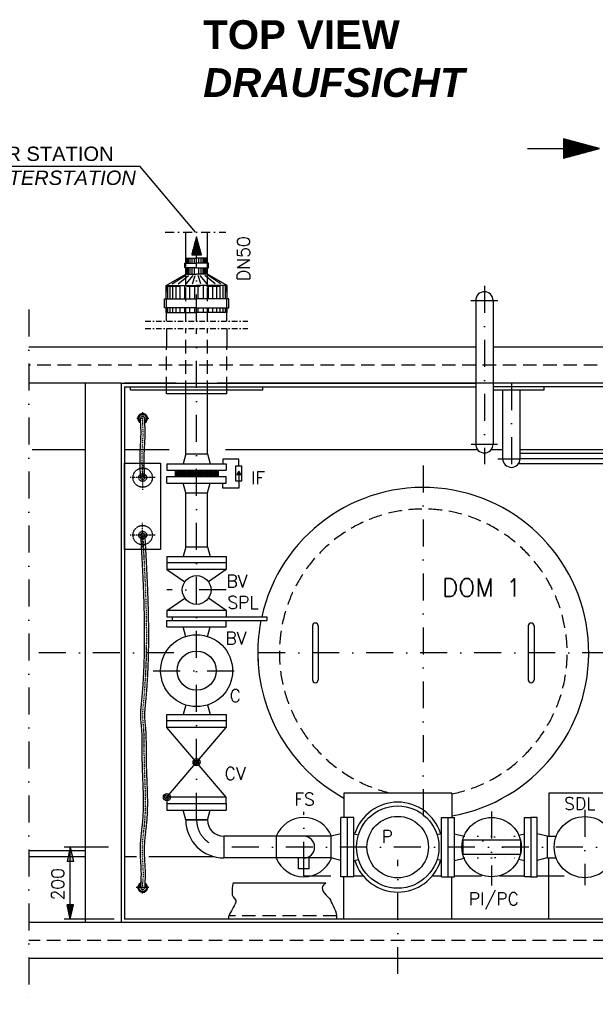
# Model space of a CAD drawing. Header units: inches. Extents: x -1548 to 30345, y -12744 to 2311.
# Tile 18 of 33: x 18543 to 20143, y -9928 to -7190. Entities that reach past the tile are written whole.
import ezdxf
from ezdxf.enums import TextEntityAlignment as Align

# ---------------------------------------------------------------- set-up
doc = ezdxf.new("R2010")
doc.units = ezdxf.units.IN
doc.header["$MEASUREMENT"] = 0
for name, pattern in [('DASHDOT', [1, 0.5, -0.25, 0, -0.25]), ('DOT', [0.25, 0, -0.25]), ('HIDDEN', [0.375, 0.25, -0.125])]:
    doc.linetypes.add(name, pattern=pattern)
doc.layers.get('0').update_dxf_attribs({"linetype": 'CONTINUOUS'})
for name, color, linetype in [('1', 7, 'CONTINUOUS'), ('15', 7, 'CONTINUOUS'), ('17', 7, 'CONTINUOUS'), ('2', 7, 'CONTINUOUS'), ('41', 7, 'CONTINUOUS'), ('44', 7, 'CONTINUOUS'), ('6', 7, 'CONTINUOUS')]:
    doc.layers.add(name, color=color, linetype=linetype)
doc.styles.add('ROMANS', font='ROMANS', dxfattribs={"height": 0.2})

# ---------------------------------------------------------------- blocks, each defined once
blk = doc.blocks.new('PFEIL')
at = {"layer": '17', "color": 7, "linetype": 'Continuous'}
for p, q in [((-40, 0), (-20, 0)), ((-20, 5.359), (-20, -5.359)), ((0, 0), (-20, 5.359)), ((-20, 5.0491), (-18.8434, 5.0491)), ((-20, 4.5991), (-17.164, 4.5991)), ((-20, 4.1491), (-15.4846, 4.1491)), ((-20, 3.6991), (-13.8052, 3.6991)), ((-20, 3.2491), (-12.1258, 3.2491)), ((-20, 2.7991), (-10.4464, 2.7991)), ((-20, 2.3491), (-8.7669, 2.3491)), ((-20, 1.8991), (-7.0875, 1.8991)), ((-20, 1.4491), (-5.4081, 1.4491)), ((-20, 0.9991), (-3.7287, 0.9991)), ((-20, 0.5491), (-2.0493, 0.5491)), ((-20, 0.0991), (-0.3698, 0.0991)), ((-20, -5.359), (0, 0)), ((-20, -0.3509), (-1.3096, -0.3509)), ((-20, -0.8009), (-2.989, -0.8009)), ((-20, -1.2509), (-4.6684, -1.2509)), ((-20, -1.7009), (-6.3478, -1.7009)), ((-20, -2.1509), (-8.0272, -2.1509)), ((-20, -2.6009), (-9.7067, -2.6009)), ((-20, -3.0509), (-11.3861, -3.0509)), ((-20, -3.5009), (-13.0655, -3.5009)), ((-20, -3.9509), (-14.7449, -3.9509)), ((-20, -4.4009), (-16.4243, -4.4009)), ((-20, -4.8509), (-18.1038, -4.8509)), ((-20, -5.3009), (-19.7832, -5.3009))]:
    blk.add_line(p, q, dxfattribs=at)
blk = doc.blocks.new('FPFEIL')
at = {"layer": '41', "color": 7, "linetype": 'Continuous'}
for p, q in [((-20, 5.3592), (-20, -5.3592)), ((0, 0), (-20, 5.3592)), ((-20, 5.0492), (-18.8436, 5.0492)), ((-20, 4.5992), (-17.164, 4.5992)), ((-20, 4.1492), (-15.4848, 4.1492)), ((-20, 3.6992), (-13.8052, 3.6992)), ((-20, 3.2492), (-12.126, 3.2492)), ((-20, 2.7992), (-10.4464, 2.7992)), ((-20, 2.3492), (-8.7668, 2.3492)), ((-20, 1.8992), (-7.0876, 1.8992)), ((-20, 1.4492), (-5.408, 1.4492)), ((-20, 0.9992), (-3.7288, 0.9992)), ((-20, 0.5492), (-2.0492, 0.5492)), ((-20, 0.0992), (-0.37, 0.0992)), ((-20, -5.3592), (0, 0)), ((-20, -0.3508), (-1.3096, -0.3508)), ((-20, -0.8008), (-2.9892, -0.8008)), ((-20, -1.2508), (-4.6684, -1.2508)), ((-20, -1.7008), (-6.348, -1.7008)), ((-20, -2.1508), (-8.0272, -2.1508)), ((-20, -2.6008), (-9.7068, -2.6008)), ((-20, -3.0508), (-11.386, -3.0508)), ((-20, -3.5008), (-13.0656, -3.5008)), ((-20, -3.9508), (-14.7448, -3.9508)), ((-20, -4.4008), (-16.4244, -4.4008)), ((-20, -4.8508), (-18.104, -4.8508)), ((-20, -5.3008), (-19.7832, -5.3008))]:
    blk.add_line(p, q, dxfattribs=at)

msp = doc.modelspace()

# ---------------------------------------------------------------- hatches: boundary and pattern name
at = {"linetype": 'Continuous', "lineweight": 5}
h = msp.add_hatch(dxfattribs=at)
h.set_pattern_fill('NET3', color=256, scale=40)
h.set_pattern_definition([(0, (0, -13.216), (0, 5), []), (60, (0, -13.216), (-4.330127, 2.5), []), (120, (0, -13.216), (-4.330127, -2.5), [])])
h.paths.add_polyline_path([(19034.4, -8442.6), (18974.5, -8442.6), (18974.5, -8460.6), (19034.4, -8460.6)])
h.paths.add_polyline_path([(19094.4, -8442.6), (19034.4, -8442.6), (19034.4, -8460.6), (19094.4, -8460.6)])
h = msp.add_hatch(color=256)
h.dxf.hatch_style = 1
h.paths.add_polyline_path([(19151.5, -8445.4), (19146.1, -8454.7), (19156.9, -8454.7)])
at = {"linetype": 'Continuous'}
for points in [[(18683.4, -9490.6), (18674.5, -9530.6), (18692.4, -9530.6)], [(18683.4, -9690.6), (18674.5, -9650.6), (18692.4, -9650.6)]]:
    msp.add_hatch(color=256, dxfattribs=at).paths.add_polyline_path(points)
h = msp.add_hatch(color=256, dxfattribs=at)
h.paths.add_polyline_path([(18685.7, -9680.6), (18683.4, -9680.6), (18683.4, -9650.6), (18692.4, -9650.6)])
h.paths.add_polyline_path([(18683.4, -9680.6), (18681.2, -9680.6), (18674.5, -9650.6), (18683.4, -9650.6)])

# ---------------------------------------------------------------- linework, layer by layer
for p, q in [((18683.4, -9490.6), (18674.5, -9530.6)), ((18683.4, -9490.6), (18692.4, -9530.6)), ((18692.4, -9530.6), (18674.5, -9530.6)), ((18692.4, -9650.6), (18674.5, -9650.6)), ((18683.4, -9690.6), (18674.5, -9650.6)), ((18683.4, -9690.6), (18692.4, -9650.6))]:
    msp.add_line(p, q, dxfattribs=at)
msp.add_lwpolyline([(18834.4, -8423.2), (18934.4, -8423.2), (18934.4, -8663.2), (18834.4, -8663.2)], close=True, dxfattribs=at)
for points in [[(19151.5, -8431.4), (19151.5, -8412.4), (19107, -8412.4), (19107, -8424.6)], [(19151.5, -8451.6), (19151.5, -8492.3), (19107, -8492.3), (19107, -8478.6)]]:
    msp.add_lwpolyline(points)
for points in [[(19142.5, -8471.9), (19160.5, -8471.9), (19160.5, -8431.4), (19142.5, -8431.4)], [(19151.5, -8445.4), (19146.1, -8454.7), (19156.9, -8454.7)]]:
    msp.add_lwpolyline(points, close=True)
for centre, radius, start, end in [((18884.4, -8298.5), 13.4, 295.2028, 244.5909), ((18884.4, -8298.5), 10.7, 302.5324, 237.1878), ((18884.4, -9602.8), 13.4, 114.493, 64.117), ((18884.4, -9602.8), 10.7, 122.4727, 57.4104)]:
    msp.add_arc(centre, radius, start, end, dxfattribs=at)
at = {"layer": '1', "linetype": 'Continuous', "ltscale": 150}
for start, end in [(21.5791, 158.5644), (201.4356, 338.4209)]:
    msp.add_arc((19332.4, -9490.6), 82.5, start, end, dxfattribs=at)
at = {"layer": '15', "linetype": 'Continuous', "ltscale": 150}
for p, q in [((18789.7, -9490.6), (18665.9, -9490.6)), ((18683.4, -9690.6), (18683.4, -9490.6)), ((18805.6, -9690.6), (18665.9, -9690.6))]:
    msp.add_line(p, q, dxfattribs=at)
at = {"layer": '2', "linetype": 'DASHDOT', "ltscale": 30}
for p, q in [((18891.8, -8028.7), (19177, -8028.7)), ((18891.8, -8048.7), (19177, -8048.7))]:
    msp.add_line(p, q, dxfattribs=at)
at = {"layer": '2', "color": 7, "linetype": 'DASHDOT', "ltscale": 5}
for p, q in [((18884.4, -8281.4), (18884.4, -8315.6)), ((18901.5, -8298.5), (18867.3, -8298.5)), ((18884.4, -8428.8), (18884.4, -8497.5)), ((18918.8, -8463.2), (18850.1, -8463.2)), ((18884.4, -8657.5), (18884.4, -8588.8)), ((18918.8, -8623.2), (18850.1, -8623.2)), ((18901.5, -9602.8), (18867.3, -9602.8)), ((18884.4, -9619.9), (18884.4, -9585.7))]:
    msp.add_line(p, q, dxfattribs=at)
at = {"layer": '2', "color": 7, "linetype": 'HIDDEN', "ltscale": 5}
for centre, radius in [((18884.5, -8463.2), 26.9), ((18884.5, -8463.2), 10.7), ((18884.5, -8463.2), 5.73), ((18884.5, -8623.2), 26.9), ((18884.5, -8623.2), 10.7), ((18884.5, -8623.2), 5.73)]:
    msp.add_circle(centre, radius, dxfattribs=at)
for centre, start, end in [((18884.4, -8298.5), 0, 180), ((18884.4, -9602.8), 180, 0)]:
    msp.add_arc(centre, 5.73, start, end, dxfattribs=at)
for points, knots in [([(18878.8, -8463.7), (18878.8, -8463.5), (18877.9, -8444), (18875.3, -8397.3), (18881.8, -8344), (18878.5, -8308.5), (18878.7, -8300.1), (18878.7, -8298.6)], [407.215601, 407.215601, 407.215601, 407.215601, 407.709886, 465.700436, 547.235315, 567.70053, 572.396176, 572.396176, 572.396176, 572.396176]), ([(18890.2, -8463.2), (18889.4, -8443.8), (18886.8, -8397.3), (18893.3, -8344), (18889.9, -8308.5), (18890.1, -8300.1), (18890.1, -8298.6)], [407.708993, 407.708993, 407.708993, 407.708993, 465.700436, 547.235315, 567.70053, 572.396177, 572.396177, 572.396177, 572.396177])]:
    msp.add_open_spline(points, degree=3, knots=knots, dxfattribs=at)
at = {"layer": '2', "color": 7, "linetype": 'DASHDOT', "ltscale": 5}
msp.add_open_spline([(18884.5, -8463.2), (18883.6, -8443.8), (18881, -8397.3), (18887.6, -8344), (18884.2, -8308.5), (18884.4, -8300.1), (18884.4, -8298.6)], degree=3, knots=[407.708993, 407.708993, 407.708993, 407.708993, 465.700436, 547.235314, 567.70053, 572.396176, 572.396176, 572.396176, 572.396176], dxfattribs=at)
at = {"layer": '2', "color": 7, "linetype": 'HIDDEN', "ltscale": 5}
for points in [[(18878.7, -8623.2), (18880.5, -9091.1), (18878.2, -9126.2), (18880.8, -9159.6), (18882.4, -9240.8), (18884.1, -9416.6), (18877.2, -9496.1), (18879.6, -9577.6), (18878.6, -9598), (18878.7, -9602.7)], [(18890.2, -8623.2), (18891.9, -9091.1), (18889.6, -9126.2), (18892.2, -9159.6), (18893.9, -9240.8), (18895.6, -9416.6), (18888.6, -9496.1), (18891.1, -9577.6), (18890.1, -9598), (18890.1, -9602.7)]]:
    msp.add_spline(points, degree=3, dxfattribs=at)
at = {"layer": '2', "color": 7, "linetype": 'DASHDOT', "ltscale": 5}
msp.add_spline([(18884.4, -8623.2), (18886.2, -9091.1), (18883.9, -9126.2), (18886.5, -9159.6), (18888.2, -9240.8), (18889.8, -9416.6), (18882.9, -9496.1), (18885.3, -9577.6), (18884.3, -9598), (18884.4, -9602.7)], degree=3, dxfattribs=at)
at = {"layer": '41', "linetype": 'DASHDOT', "ltscale": 50}
msp.add_line((18946.7, -7780.6), (19115.7, -7780.6), dxfattribs=at)
at = {"layer": '41', "linetype": 'Continuous', "ltscale": 150}
for p, q in [((19004.3, -7930.6), (19004.3, -7780.6)), ((19064.6, -7930.6), (19064.6, -7780.6)), ((19810.3, -7970.6), (19810.3, -8370.6)), ((19858.6, -7970.6), (19858.6, -8370.6)), ((18950.3, -8048.7), (18950.3, -8100.6)), ((19118.6, -8048.7), (19118.6, -8100.6)), ((19810.3, -8100.6), (18567.7, -8100.6)), ((20410.3, -8100.6), (19858.6, -8100.6)), ((18824.4, -8200.6), (18567.7, -8200.6)), ((18724.4, -8200.6), (18724.4, -9700.6)), ((18824.4, -8200.6), (19810.3, -8200.6)), ((18824.4, -8200.6), (18824.4, -9700.6)), ((18977.3, -8200.6), (18834.4, -8200.6)), ((18834.4, -8210.6), (19810.3, -8210.6)), ((18834.4, -8210.6), (18834.4, -9690.6)), ((18850.3, -8220.6), (18850.3, -8210.6)), ((19195.3, -8200.6), (19091.6, -8200.6)), ((20484.3, -8200.6), (19195.3, -8200.6)), ((19218.6, -8220.6), (19218.6, -8210.6)), ((20410.3, -8200.6), (19858.6, -8200.6)), ((20410.3, -8210.6), (19858.6, -8210.6)), ((19999.4, -8210.6), (19999.4, -8220.6)), ((19218.6, -8220.6), (18850.3, -8220.6)), ((18950.3, -8230.6), (18950.3, -8220.6)), ((19118.6, -8230.6), (18950.3, -8230.6)), ((19004.3, -8397.6), (19004.3, -8230.6)), ((19064.6, -8397.6), (19064.6, -8230.6)), ((19118.6, -8230.6), (19118.6, -8220.6)), ((19999.4, -8220.6), (19858.6, -8220.6)), ((19885.3, -8410.6), (19885.3, -8220.6)), ((19933.5, -8410.6), (19933.5, -8220.6)), ((18577.6, -8384.9), (18724.4, -8384.9)), ((18834.4, -8384.9), (18957.8, -8384.9)), ((19004.3, -8397.6), (18997, -8424.6)), ((19004.3, -8397.6), (19064.6, -8397.6)), ((19064.6, -8397.6), (19071.8, -8424.6)), ((19114.3, -8384.9), (19815, -8384.9)), ((19853.8, -8384.9), (19885.3, -8384.9)), ((19933.5, -8384.9), (20335.3, -8384.9)), ((20335.3, -8396.5), (19933.5, -8396.5)), ((18951.9, -8424.6), (19116.9, -8424.6)), ((18951.9, -8424.6), (18951.9, -8442.6)), ((19116.9, -8424.6), (19116.9, -8442.6)), ((20339.9, -8424.8), (19928.9, -8424.8)), ((20335.3, -8410.6), (19933.5, -8410.6)), ((18951.9, -8442.6), (19116.9, -8442.6)), ((18974.5, -8442.6), (18974.5, -8460.6)), ((19094.4, -8442.6), (19094.4, -8460.6)), ((18951.9, -8478.6), (18951.9, -8460.6)), ((18951.9, -8460.6), (19116.9, -8460.6)), ((18951.9, -8478.6), (19116.9, -8478.6)), ((19004.3, -8505.6), (18997, -8478.6)), ((19064.6, -8505.6), (19071.8, -8478.6)), ((19116.9, -8478.6), (19116.9, -8460.6)), ((19004.3, -8505.6), (19064.6, -8505.6)), ((19004.3, -8655.6), (19004.3, -8505.6)), ((19064.6, -8655.6), (19064.6, -8505.6)), ((19004.3, -8655.6), (18997, -8682.6)), ((19004.3, -8655.6), (19064.6, -8655.6)), ((19064.6, -8655.6), (19071.8, -8682.6)), ((18951.9, -8682.6), (18951.9, -8718.6)), ((18951.9, -8682.6), (19116.9, -8682.6)), ((19116.9, -8700.6), (18951.9, -8700.6)), ((19116.9, -8682.6), (19116.9, -8718.6)), ((19116.9, -8718.6), (18951.9, -8718.6)), ((18951.9, -8718.6), (19001.5, -8752.9)), ((19116.9, -8718.6), (19067.3, -8752.9)), ((18951.9, -8832.6), (19001.5, -8798.4)), ((19116.9, -8832.6), (19067.3, -8798.4)), ((18951.9, -8832.6), (18951.9, -8850.6)), ((19116.9, -8832.6), (18951.9, -8832.6)), ((19116.9, -8832.6), (19116.9, -8850.6)), ((18951.9, -8850.6), (19229.2, -8850.6)), ((18951.9, -8878.6), (18951.9, -8860.6)), ((18951.9, -8860.6), (19229.2, -8860.6)), ((18966.9, -8850.6), (18966.9, -8860.6)), ((19116.9, -8878.6), (19116.9, -8860.6)), ((19229.2, -8850.6), (19229.2, -8860.6)), ((18951.9, -8878.6), (19116.9, -8878.6)), ((19004.3, -8905.6), (18997, -8878.6)), ((19064.6, -8905.6), (19071.8, -8878.6)), ((19356.4, -8875.6), (19356.4, -9025.6)), ((19372.4, -8875.6), (19372.4, -9025.6)), ((19956.4, -8875.6), (19956.4, -9025.6)), ((19972.4, -8875.6), (19972.4, -9025.6)), ((19004.3, -9094.6), (18997, -9121.6)), ((19064.6, -9094.6), (19071.8, -9121.6)), ((18951.9, -9157.6), (18951.9, -9121.6)), ((18951.9, -9121.6), (19116.9, -9121.6)), ((19116.9, -9139.6), (18951.9, -9139.6)), ((19116.9, -9121.6), (19116.9, -9157.6)), ((19116.9, -9157.6), (18951.9, -9157.6)), ((19116.9, -9351.6), (18951.9, -9157.6)), ((18951.9, -9351.6), (19116.9, -9157.6)), ((19116.9, -9351.6), (18951.9, -9351.6)), ((18951.9, -9351.6), (18951.9, -9369.6)), ((19116.9, -9369.6), (19116.9, -9351.6)), ((19743.4, -9340.6), (19443.4, -9340.6)), ((19443.4, -9340.6), (19443.4, -9408.1)), ((19743.4, -9340.6), (19743.4, -9408.1)), ((20213.4, -9340.6), (20013.4, -9340.6)), ((20013.4, -9340.6), (20013.4, -9460.5)), ((18951.9, -9369.6), (19116.9, -9369.6)), ((18951.9, -9369.6), (18951.9, -9387.6)), ((18951.9, -9387.6), (19116.9, -9387.6)), ((19004.3, -9414.6), (18997, -9387.6)), ((19064.6, -9415.6), (19072.1, -9387.6)), ((19116.9, -9369.6), (19116.9, -9387.6)), ((19004.3, -9414.6), (19064.6, -9414.6)), ((19064.6, -9414.6), (19004.3, -9414.6)), ((19435.4, -9573.1), (19435.4, -9408.1)), ((19471.4, -9408.1), (19435.4, -9408.1)), ((19453.4, -9573.1), (19453.4, -9408.1)), ((19471.4, -9573.1), (19471.4, -9408.1)), ((19715.4, -9408.1), (19751.4, -9408.1)), ((19715.4, -9573.1), (19715.4, -9408.1)), ((19733.4, -9573.1), (19733.4, -9408.1)), ((19751.4, -9573.1), (19751.4, -9408.1)), ((19945.4, -9573.1), (19945.4, -9408.1)), ((19945.4, -9408.1), (19963.4, -9408.1)), ((19963.4, -9408.1), (19963.4, -9573.1)), ((19981.4, -9408.1), (19963.4, -9408.1)), ((19981.4, -9573.1), (19981.4, -9408.1)), ((19110.4, -9460.5), (19110.4, -9520.8)), ((19408.4, -9460.5), (19110.4, -9460.5)), ((19256.4, -9520.8), (19256.4, -9460.5)), ((19435.4, -9453.2), (19408.4, -9460.5)), ((19408.4, -9520.8), (19408.4, -9460.5)), ((19471.4, -9453.2), (19484.1, -9456.6)), ((19715.4, -9453.2), (19702.8, -9456.6)), ((19751.4, -9453.2), (19777.7, -9460.3)), ((19774.4, -9470.6), (19934.4, -9470.6)), ((19774.4, -9470.6), (19774.4, -9510.6)), ((19929.9, -9457.4), (19945.4, -9453.2)), ((19934.4, -9470.6), (19934.4, -9510.6)), ((20008.4, -9460.5), (19981.4, -9453.2)), ((20008.4, -9460.5), (20008.4, -9520.8)), ((20008.4, -9460.5), (20033.9, -9460.5)), ((18724.4, -9500.6), (18567.7, -9500.6)), ((18567.7, -9516.3), (18724.4, -9516.3)), ((18834.4, -9516.3), (18867.6, -9516.3)), ((18901.3, -9516.3), (19080, -9516.3)), ((19408.4, -9520.8), (19110.4, -9520.8)), ((19317.4, -9550.8), (19317.4, -9520.8)), ((19347.4, -9550.8), (19347.4, -9520.8)), ((19435.4, -9528), (19408.4, -9520.8)), ((19471.4, -9528), (19484.1, -9524.6)), ((19715.4, -9528), (19702.8, -9524.6)), ((19751.4, -9528), (19777.7, -9521)), ((19774.4, -9510.6), (19934.4, -9510.6)), ((19929.9, -9523.9), (19945.4, -9528)), ((20008.4, -9520.8), (19981.4, -9528)), ((20008.4, -9520.8), (20033.9, -9520.8)), ((20013.4, -9690.6), (20013.4, -9520.8)), ((19347.4, -9550.8), (19317.4, -9550.8)), ((19471.4, -9573.1), (19435.4, -9573.1)), ((19443.4, -9690.6), (19443.4, -9573.1)), ((19715.4, -9573.1), (19751.4, -9573.1)), ((19743.4, -9690.6), (19743.4, -9573.1)), ((19963.4, -9573.1), (19945.4, -9573.1)), ((19963.4, -9573.1), (19981.4, -9573.1)), ((19393.5, -9590.6), (19135.6, -9590.6)), ((21414.4, -9690.6), (18834.4, -9690.6)), ((18824.4, -9700.6), (18567.7, -9700.6)), ((21424.4, -9700.6), (18824.4, -9700.6)), ((21780.8, -9800.6), (18567.7, -9800.6))]:
    msp.add_line(p, q, dxfattribs=at)
at = {"layer": '41', "linetype": 'DASHDOT', "ltscale": 150}
for p, q in [((19034.4, -8028.7), (19034.4, -7780.6)), ((19834.4, -7930.5), (19834.4, -8425.6)), ((19796.4, -7970.6), (19873.9, -7970.6)), ((18567.7, -7996.2), (18567.7, -9927.6)), ((19034.4, -9414.6), (19034.4, -8048.7)), ((19909.4, -8200.6), (19909.4, -8464.3)), ((19797.9, -8370.6), (19870.5, -8370.6)), ((19664.4, -8429.3), (19664.4, -9471.3)), ((19872, -8410.6), (19933.5, -8410.6)), ((19116.9, -8775.6), (18951.9, -8775.6)), ((18971.1, -8950.6), (18567.7, -8950.6)), ((20931.9, -8950.6), (19195.3, -8950.6)), ((18913.8, -9000.1), (19158.4, -9000.1)), ((20113.4, -9387.3), (20113.4, -9596.5)), ((19332.4, -9550.8), (19332.4, -9392.6)), ((19854.4, -9391.9), (19854.4, -9597.4)), ((20408.4, -9490.6), (19110.4, -9490.6)), ((19593.4, -9843.3), (19593.4, -9525.8)), ((19332.4, -9570.1), (19332.4, -9550.8)), ((19332.4, -9570.1), (19435.4, -9570.1)), ((19471.4, -9570.1), (19497, -9570.1)), ((19689.9, -9570.1), (19715.4, -9570.1)), ((19751.4, -9570.1), (19832.5, -9570.1)), ((19876.4, -9570.1), (19945.4, -9570.1)), ((19981.4, -9570.1), (20083.4, -9570.1)), ((18901.5, -9602.8), (18866.5, -9602.8))]:
    msp.add_line(p, q, dxfattribs=at)
at = {"layer": '41', "linetype": 'HIDDEN', "ltscale": 150}
for p, q in [((18950.3, -7930.6), (19118.6, -7930.6)), ((18950.3, -8003.9), (18950.3, -7930.6)), ((19004.3, -8028.7), (19004.3, -7930.6)), ((19064.6, -8028.7), (19064.6, -7930.6)), ((19118.6, -8003.9), (19118.6, -7930.6)), ((19004.3, -8230.6), (19004.3, -8048.7)), ((19064.6, -8230.6), (19064.6, -8048.7)), ((18950.3, -8220.6), (18950.3, -8100.6)), ((19118.6, -8220.6), (19118.6, -8100.6)), ((21554.1, -8150.6), (18567.7, -8150.6)), ((19423.5, -9681.6), (19123.5, -9681.6)), ((21524.4, -9750.6), (18567.7, -9750.6))]:
    msp.add_line(p, q, dxfattribs=at)
at = {"layer": '41', "linetype": 'Continuous'}
for p, q in [((18950.3, -8028.7), (18950.3, -8003.9)), ((19118.6, -8028.7), (19118.6, -8003.9))]:
    msp.add_line(p, q, dxfattribs=at)
at = {"layer": '41', "linetype": 'DOT', "ltscale": 150}
for p, q in [((19778.4, -9460.5), (19777.7, -9460.3)), ((19778.4, -9520.8), (19778.4, -9460.5)), ((19778.4, -9460.5), (19918.4, -9460.5)), ((19918.4, -9460.5), (19929.9, -9457.4)), ((19918.4, -9460.5), (19918.4, -9520.8)), ((19778.4, -9520.8), (19777.7, -9521)), ((19778.4, -9520.8), (19918.4, -9520.8)), ((19918.4, -9520.8), (19929.9, -9523.9))]:
    msp.add_line(p, q, dxfattribs=at)
at = {"layer": '41', "linetype": 'Continuous', "ltscale": 150}
for centre, radius in [((19034.4, -8775.6), 40), ((19034.4, -9000.1), 100), ((19034.4, -9000.1), 54.5), ((19034.4, -9254.6), 10), ((19034.4, -9254.6), 6), ((19034.4, -9254.6), 2), ((18951.9, -9351.6), 10), ((18951.9, -9351.6), 6), ((18951.9, -9351.6), 2), ((19593.4, -9490.6), 114.5), ((19593.4, -9490.6), 85.5), ((19854.4, -9490.6), 82.5), ((20113.4, -9490.6), 85)]:
    msp.add_circle(centre, radius, dxfattribs=at)
at = {"layer": '41', "linetype": 'DOT', "ltscale": 150}
msp.add_circle((19854.4, -9490.6), 30.1, dxfattribs=at)
at = {"layer": '41', "linetype": 'Continuous', "ltscale": 150}
for centre, radius, start, end in [((19834.4, -7970.6), 24.1, 0, 180), ((19834.4, -8370.6), 24.1, 180, 0), ((19909.4, -8410.6), 24.1, 180, 0), ((19664.4, -8950.6), 460, 279.889, 167.4441), ((19664.4, -8950.6), 460, 168.7172, 179.9994), ((19364.4, -8875.6), 8, 0, 180), ((19964.4, -8875.6), 8, 0, 180), ((19664.4, -8950.6), 460, 180, 241.2862), ((19664.4, -8950.6), 460, 180, 183.2888), ((19364.4, -9025.6), 8, 180, 0), ((19964.4, -9025.6), 8, 180, 0), ((19593.4, -9490.6), 125, 17.4353, 162.5647), ((19110.4, -9414.6), 106.2, 180, 270), ((19110.4, -9414.6), 45.9, 180, 270), ((19332.4, -9490.6), 30.1, 270, 90), ((19593.4, -9490.6), 125, 197.4353, 342.5647)]:
    msp.add_arc(centre, radius, start, end, dxfattribs=at)
at = {"layer": '41', "linetype": 'HIDDEN', "ltscale": 150}
msp.add_arc((19664.4, -8950.6), 400, 281.3908, 257.1614, dxfattribs=at)
at = {"layer": '41', "linetype": 'DASHDOT', "ltscale": 150}
msp.add_arc((19110.4, -9414.6), 76, 180, 270, dxfattribs=at)
at = {"layer": '41', "linetype": 'Continuous', "ltscale": 150}
for points, knots in [([(19135.6, -9590.6), (19134.6, -9594.9), (19134, -9599.3), (19133.5, -9603.6), (19132.7, -9610.2), (19133.1, -9617.7), (19133.5, -9623.6), (19134, -9630.3), (19146.3, -9636.9), (19143.5, -9643.6), (19140.7, -9650.3), (19137, -9656.9), (19133.5, -9663.6), (19130.3, -9669.8), (19126.6, -9675.5), (19123.5, -9681.6), (19122.2, -9684.3), (19122.6, -9687.7), (19123.5, -9690.6)], [0, 0, 0, 0, 0.122458, 0.122458, 0.122458, 0.308535, 0.308535, 0.308535, 0.516575, 0.516575, 0.516575, 0.724615, 0.724615, 0.724615, 0.916265, 0.916265, 0.916265, 1, 1, 1, 1]), ([(19393.5, -9590.6), (19388.7, -9594.2), (19383.8, -9598.9), (19383.5, -9603.6), (19383.1, -9610), (19388.6, -9617.4), (19393.5, -9623.6), (19396.6, -9627.5), (19401, -9629.6), (19403.5, -9633.6), (19407.4, -9640), (19410.5, -9646.7), (19413.5, -9653.6), (19417.5, -9662.8), (19423.5, -9671.7), (19423.5, -9681.6), (19423.5, -9684.6), (19423.5, -9687.6), (19423.5, -9690.6)], [0, 0, 0, 0, 0.143811, 0.143811, 0.143811, 0.33996, 0.33996, 0.33996, 0.464016, 0.464016, 0.464016, 0.660165, 0.660165, 0.660165, 0.921051, 0.921051, 0.921051, 1, 1, 1, 1])]:
    msp.add_open_spline(points, degree=3, knots=knots, dxfattribs=at)
at = {"layer": '44', "linetype": 'Continuous', "ltscale": 150}
for p, q in [((19004.2, -7852.9), (19034.4, -7852.9)), ((19004.2, -7867.2), (19004.2, -7852.9)), ((19006, -7867.2), (19006, -7852.9)), ((19008.6, -7867.2), (19008.6, -7852.9)), ((19012.2, -7867.2), (19012.2, -7852.9)), ((19016.6, -7867.2), (19016.6, -7852.9)), ((19022, -7867.2), (19022, -7852.9)), ((19028.2, -7867.2), (19028.2, -7852.9)), ((19064.7, -7852.9), (19034.4, -7852.9)), ((19040.6, -7867.2), (19040.6, -7852.9)), ((19046.9, -7867.2), (19046.9, -7852.9)), ((19052.2, -7867.2), (19052.2, -7852.9)), ((19056.6, -7867.2), (19056.6, -7852.9)), ((19060.2, -7867.2), (19060.2, -7852.9)), ((19062.9, -7867.2), (19062.9, -7852.9)), ((19064.7, -7867.2), (19064.7, -7852.9)), ((19001.5, -7867.2), (19034.4, -7867.2)), ((19001.5, -7879.6), (19001.5, -7867.2)), ((19034.4, -7879.6), (19001.5, -7879.6)), ((19004.2, -7897.4), (19004.2, -7879.6)), ((19006, -7897.4), (19006, -7879.6)), ((19008.6, -7897.4), (19008.6, -7879.6)), ((19012.2, -7897.4), (19012.2, -7879.6)), ((19016.6, -7897.4), (19016.6, -7879.6)), ((19022, -7897.4), (19022, -7879.6)), ((19028.2, -7897.4), (19028.2, -7879.6)), ((19067.3, -7867.2), (19034.4, -7867.2)), ((19034.4, -7879.6), (19067.3, -7879.6)), ((19040.6, -7897.4), (19040.6, -7879.6)), ((19046.9, -7897.4), (19046.9, -7879.6)), ((19052.2, -7897.4), (19052.2, -7879.6)), ((19056.6, -7897.4), (19056.6, -7879.6)), ((19060.2, -7897.4), (19060.2, -7879.6)), ((19062.9, -7897.4), (19062.9, -7879.6)), ((19064.7, -7897.4), (19064.7, -7879.6)), ((19067.3, -7879.6), (19067.3, -7867.2)), ((18949.9, -7928.7), (19004.2, -7897.4)), ((18966.9, -7924.7), (19002.5, -7901.4)), ((18983, -7924.7), (19011.7, -7901.4)), ((19004.2, -7897.4), (19034.4, -7897.4)), ((19004.9, -7924.7), (19024.8, -7901.4)), ((19022.6, -7924.7), (19030.5, -7901.4)), ((19064.7, -7897.4), (19034.4, -7897.4)), ((19046.3, -7924.7), (19038.3, -7901.4)), ((19063.9, -7924.7), (19044.1, -7901.4)), ((19085.8, -7924.7), (19057.1, -7901.4)), ((19119, -7928.7), (19064.7, -7897.4)), ((19101.9, -7924.7), (19066.3, -7901.4)), ((18949.9, -7928.7), (19034.4, -7928.7)), ((18949.9, -7966.3), (18949.9, -7928.7)), ((18954.6, -7966.3), (18954.6, -7928.7)), ((18960.8, -7966.3), (18960.8, -7928.7)), ((18968.7, -7966.3), (18968.7, -7928.7)), ((18978, -7966.3), (18978, -7928.7)), ((18989, -7966.3), (18989, -7928.7)), ((19001.5, -7966.3), (19001.5, -7928.7)), ((19015.6, -7966.3), (19015.6, -7928.7)), ((19029.7, -7966.3), (19029.7, -7928.7)), ((19119, -7928.7), (19034.4, -7928.7)), ((19039.1, -7966.3), (19039.1, -7928.7)), ((19053.2, -7966.3), (19053.2, -7928.7)), ((19067.3, -7966.3), (19067.3, -7928.7)), ((19079.8, -7966.3), (19079.8, -7928.7)), ((19090.8, -7966.3), (19090.8, -7928.7)), ((19100.2, -7966.3), (19100.2, -7928.7)), ((19108, -7966.3), (19108, -7928.7)), ((19114.3, -7966.3), (19114.3, -7928.7)), ((19119, -7966.3), (19119, -7928.7)), ((18945.2, -7966.3), (19034.4, -7966.3)), ((18945.2, -7991.4), (18945.2, -7966.3)), ((19034.4, -7991.4), (18945.2, -7991.4)), ((18949.9, -8003.9), (18949.9, -7991.4)), ((18954.6, -8003.9), (18954.6, -7991.4)), ((18960.8, -8003.9), (18960.8, -7991.4)), ((18968.7, -8003.9), (18968.7, -7991.4)), ((18978, -8003.9), (18978, -7991.4)), ((18989, -8003.9), (18989, -7991.4)), ((19001.5, -8003.9), (19001.5, -7991.4)), ((19015.6, -8003.9), (19015.6, -7991.4)), ((19029.7, -8003.9), (19029.7, -7991.4)), ((19123.7, -7966.3), (19034.4, -7966.3)), ((19034.4, -7991.4), (19123.7, -7991.4)), ((19039.1, -8003.9), (19039.1, -7991.4)), ((19053.2, -8003.9), (19053.2, -7991.4)), ((19067.3, -8003.9), (19067.3, -7991.4)), ((19079.8, -8003.9), (19079.8, -7991.4)), ((19090.8, -8003.9), (19090.8, -7991.4)), ((19100.2, -8003.9), (19100.2, -7991.4)), ((19108, -8003.9), (19108, -7991.4)), ((19114.3, -8003.9), (19114.3, -7991.4)), ((19119, -8003.9), (19119, -7991.4)), ((19123.7, -7991.4), (19123.7, -7966.3)), ((18949.9, -8003.9), (19034.4, -8003.9)), ((19119, -8003.9), (19034.4, -8003.9))]:
    msp.add_line(p, q, dxfattribs=at)
at = {"layer": '6', "linetype": 'Continuous'}
for p in [(17947.3, -7597.1), (19031.2, -7780.6)]:
    msp.add_line(p, (18876.8, -7597.1), dxfattribs=at)

# ---------------------------------------------------------------- block references
at = {"layer": '17', "linetype": 'DASHDOT', "lineweight": 70, "ltscale": 150, "xscale": 5, "yscale": 5}
msp.add_blockref('PFEIL', (20154.4, -7548.4), dxfattribs=at)
at = {"layer": '41', "linetype": 'Continuous', "xscale": 2.5, "yscale": 2.5, "rotation": 90}
msp.add_blockref('FPFEIL', (19034.4, -7793.5), dxfattribs=at)

# ---------------------------------------------------------------- texts
at = {"layer": '15', "linetype": 'Continuous', "ltscale": 150, "style": 'ROMANS'}
msp.add_text('200', height=35, rotation=90, dxfattribs=at).set_placement((18630.9, -9638.8), align=Align.TOP_LEFT)
at = {"layer": '17', "linetype": 'Continuous', "insert": (19052.8, -7191.5), "char_height": 80, "width": 630.824, "attachment_point": 1, "style": 'ROMANS'}
msp.add_mtext('{\\fArial|b1|i0|c0|p34;TOP VIEW \\fArial|b1|i1|c0|p34;DRAUFSICHT\\H1.0213x; }', dxfattribs=at)
at = {"layer": '41', "linetype": 'Continuous', "ltscale": 150, "style": 'ROMANS'}
for s, height, p in [('IF', 35, (19186, -8481.4)), ('BV', 35, (19117.2, -8768.5)), ('DOM 1', 50, (19716.9, -8794)), ('SPL', 35, (19119.7, -8827.7)), ('BV', 35, (19114.4, -8927.5)), ('C', 35, (19126, -9087.1)), ('CV', 35, (19112.2, -9303.5)), ('FS', 35, (19305.8, -9374.9)), ('SDL', 35, (20055.8, -9387.2)), ('P', 35, (19548.6, -9478.6)), ('PI/PC', 35, (19790.7, -9652))]:
    msp.add_text(s, height=height, dxfattribs=at).set_placement(p)
at = {"layer": '6', "linetype": 'DASHDOT', "style": 'ROMANS'}
msp.add_text('DN50', height=35, rotation=90, dxfattribs=at).set_placement((19182.3, -7916.7))
at = {"layer": '6', "linetype": 'Continuous', "insert": (17956.1, -7542.9), "char_height": 40, "width": 965.274, "attachment_point": 1, "style": 'ROMANS'}
msp.add_mtext('{\\fArial|b0|i0|c0|p34;TO MANIFOLD/FILTER STATION\\P\\fArial|b0|i1|c0|p34;ZUR VERTEILER-/FILTERSTATION\\H1.0215x; }', dxfattribs=at)

doc.saveas('drawing.dxf')
